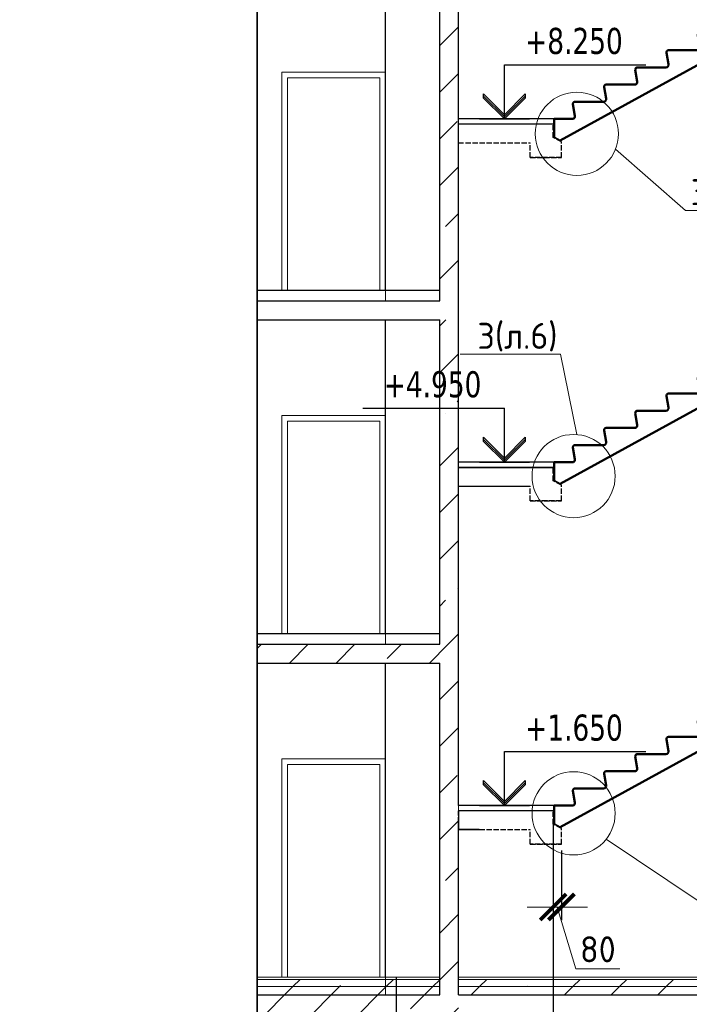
# Model space of a CAD drawing. Header units: millimetres. Extents: x 259029 to 2494469, y -731578 to -57567.
# Tile 124 of 207: x 348615 to 355056, y -511876 to -502413. Entities that reach past the tile are written whole.
import ezdxf
from ezdxf import colors
from ezdxf.entities.mleader import LeaderData, LeaderLine
from ezdxf.math import Vec2, Vec3

# ---------------------------------------------------------------- set-up
doc = ezdxf.new("R2010")
doc.units = ezdxf.units.MM
for name, pattern in [('______2', [270, 200, -70]), ('______5', [1100, 800, -100, 100, -100]), ('Б-1.1 оси$0$Б-1.1 Оси$0$GOST2.303 5', [24, 20, -1.5, 1, -1.5])]:
    doc.linetypes.add(name, pattern=pattern)
doc.layers.get('Defpoints').update_dxf_attribs({"color": 140})
for name, color, linetype, lineweight in [('Standard', 7, 'Continuous', 25), ('Выноски', 20, 'Continuous', 20), ('Общий01', 7, 'Continuous', 13), ('ОСИ', 151, 'Б-1.1 оси$0$Б-1.1 Оси$0$GOST2.303 5', 9), ('ПЛИТА', 152, 'Continuous', 35), ('РАЗРЕЗЫ', 10, 'Continuous', 60), ('Символы 0.20', 1, 'Continuous', 20), ('Стена', 7, 'Continuous', 50), ('Стена_ бетон не несущ.', 253, 'Continuous', 35), ('Стена_ бетон несущ.', 253, 'Continuous', 70)]:
    doc.layers.add(name, color=color, linetype=linetype, lineweight=lineweight)
doc.styles.add('TAHOMA', font='tahoma.ttf')
doc.styles.add('ГОСТ', font='GOST_Common.ttf')
doc.dimstyles.new('ГОСТ', dxfattribs={"dimscale": 0, "dimtxt": 2.5, "dimasz": 2.5, "dimexe": 1.25, "dimexo": 0.625, "dimtad": 1, "dimdec": 0, "dimtxsty": 'ГОСТ', "dimblk": 'ARCHTICK', "dimcen": 2.5, "dimdle": 1.5, "dimclrd": 256, "dimclre": 256, "dimclrt": 256, "dimadec": 0, "dimazin": 0, "dimtfac": 1, "dimtdec": 0, "dimtmove": 1, "dimatfit": 3, "dimfxl": 2, "dimtfill": 1, "dimlwd": 0, "dimarcsym": 0})
pattern_1 = [(45, (-469993.1, -145751.34), (-449.0128, 449.0128), []), (45, (-469544.06, -145751.34), (-449.0128, 449.0128), [793.75, -158.75, 0, -158.75])]

# ---------------------------------------------------------------- blocks, each defined once
blk = doc.blocks.new('_ArchTick')
at = {"color": 0, "linetype": 'ByBlock', "const_width": 0.15}
blk.add_lwpolyline([(-0.5, -0.5), (0.5, 0.5)], dxfattribs=at)
blk = doc.blocks.new('*D180')
at = {"layer": 'Defpoints', "color": 0, "lineweight": -2, "transparency": 16777216}
for p in [(356880.5, -508492.3), (353745.3, -510624.8), (353745.3, -512912.6)]:
    blk.add_point(p, dxfattribs=at)
at = {"layer": 'РАЗРЕЗЫ', "lineweight": -2, "transparency": 16777216}
for p, q in [((356880.5, -508554.8), (356880.5, -513037.6)), ((353745.3, -510687.3), (353745.3, -513037.6))]:
    blk.add_line(p, q, dxfattribs=at)
at = {"layer": 'РАЗРЕЗЫ', "lineweight": 0, "transparency": 16777216}
blk.add_line((357030.5, -512912.6), (353595.3, -512912.6), dxfattribs=at)
at = {"layer": 'РАЗРЕЗЫ', "lineweight": 0, "transparency": 16777216, "xscale": 250, "yscale": 250, "zscale": 250, "rotation": 180}
blk.add_blockref('_ArchTick', (353745.3, -512912.6), dxfattribs=at)
at = {"layer": 'РАЗРЕЗЫ', "lineweight": 0, "transparency": 16777216, "xscale": 250, "yscale": 250, "zscale": 250}
blk.add_blockref('_ArchTick', (356880.5, -512912.6), dxfattribs=at)
at = {"layer": 'РАЗРЕЗЫ', "lineweight": -2, "transparency": 16777216, "insert": (355312.9, -512725.1), "char_height": 250, "attachment_point": 5, "style": 'ГОСТ', "bg_fill": 3, "box_fill_scale": 1.1, "bg_fill_color": 256, "bg_fill_true_color": 13158600, "bg_fill_transparency": 0}
blk.add_mtext('3135', dxfattribs=at)
blk = doc.blocks.new('*D181')
at = {"layer": 'Defpoints', "color": 0, "lineweight": -2, "transparency": 16777216}
for p in [(353745.3, -510088.2), (352235.1, -512189.5), (352235.1, -512912.6)]:
    blk.add_point(p, dxfattribs=at)
at = {"layer": 'РАЗРЕЗЫ', "lineweight": -2, "transparency": 16777216}
for p, q in [((353745.3, -510150.7), (353745.3, -513037.6)), ((352235.1, -512252), (352235.1, -513037.6))]:
    blk.add_line(p, q, dxfattribs=at)
at = {"layer": 'РАЗРЕЗЫ', "lineweight": 0, "transparency": 16777216}
blk.add_line((353895.3, -512912.6), (352085.1, -512912.6), dxfattribs=at)
at = {"layer": 'РАЗРЕЗЫ', "lineweight": 0, "transparency": 16777216, "xscale": 250, "yscale": 250, "zscale": 250, "rotation": 180}
blk.add_blockref('_ArchTick', (352235.1, -512912.6), dxfattribs=at)
at = {"layer": 'РАЗРЕЗЫ', "lineweight": 0, "transparency": 16777216, "xscale": 250, "yscale": 250, "zscale": 250}
blk.add_blockref('_ArchTick', (353745.3, -512912.6), dxfattribs=at)
at = {"layer": 'РАЗРЕЗЫ', "lineweight": -2, "transparency": 16777216, "insert": (352990.2, -512725.1), "char_height": 250, "attachment_point": 5, "style": 'ГОСТ', "bg_fill": 3, "box_fill_scale": 1.1, "bg_fill_color": 256, "bg_fill_true_color": 13158600, "bg_fill_transparency": 0}
blk.add_mtext('1510', dxfattribs=at)
blk = doc.blocks.new('_None')
blk = doc.blocks.new('выаыв')
at = {"layer": 'Standard', "color": 7, "linetype": '______2', "lineweight": 30}
for p, q in [((483017, -472887), (483017, -472378)), ((486656, -473099), (486656, -472378)), ((482696, -473063), (483017, -472887)), ((482696, -473659), (482696, -473063)), ((483896, -473659), (483896, -473099)), ((486656, -473099), (483896, -473099)), ((482696, -473659), (482696, -473279)), ((483896, -473659), (482696, -473659)), ((483896, -473659), (482696, -473659)), ((482696, -473659), (483896, -473659)), ((483896, -473659), (482696, -473659))]:
    blk.add_line(p, q, dxfattribs=at)
at = {"layer": 'ПЛИТА', "color": 0, "lineweight": 30}
blk.add_line((483017, -472378), (486656, -472378), dxfattribs=at)
blk = doc.blocks.new('НОВЫЙ')
at = {"layer": 'Standard', "color": 5, "linetype": 'Continuous', "lineweight": 50, "transparency": 33554687}
for p, q in [((381795.8, -472121.9), (382011.4, -472121.7)), ((382011.4, -472121.9), (381835.3, -472121.9)), ((382011.4, -472121.9), (382011.4, -472297.6)), ((381795.4, -472257), (381776.2, -472145.8)), ((378952.4, -473979.3), (382011.4, -472297.6)), ((381495.4, -472422), (381476.2, -472310.8)), ((381495.8, -472286.9), (381770.9, -472286.9)), ((381195.4, -472587), (381176.2, -472475.8)), ((381195.8, -472451.9), (381470.9, -472451.9)), ((380895.8, -472616.9), (381170.9, -472616.9)), ((380895.4, -472752), (380876.2, -472640.8)), ((380595.4, -472917), (380576.2, -472805.8)), ((380595.8, -472781.9), (380870.9, -472781.9)), ((380295.4, -473082), (380276.2, -472970.8)), ((380295.8, -472946.9), (380570.9, -472946.9)), ((379995.4, -473247), (379976.2, -473135.8)), ((379995.8, -473111.9), (380270.9, -473111.9)), ((379695.8, -473276.9), (379970.9, -473276.9)), ((379695.4, -473412), (379676.2, -473300.8)), ((379395.4, -473577), (379376.2, -473465.8)), ((379395.8, -473441.9), (379670.9, -473441.9)), ((379095.4, -473742), (379076.2, -473630.8)), ((379095.8, -473606.9), (379370.9, -473606.9)), ((378894.8, -473771.9), (378894.9, -473836.7)), ((378894.8, -473771.9), (378894.8, -473947.6)), ((378894.8, -473771.9), (379070.9, -473771.9))]:
    blk.add_line(p, q, dxfattribs=at)
for centre, radius, start, end in [((381795.8, -472141.9), 20, 90, 191.30993), ((381495.8, -472306.9), 20, 90, 191.30993), ((381770.9, -472261.9), 25, 270, 11.30993), ((381470.9, -472426.9), 25, 270, 11.30993), ((381195.8, -472471.9), 20, 90, 191.30993), ((380895.8, -472636.9), 20, 90, 191.30993), ((381170.9, -472591.9), 25, 270, 11.30993), ((380595.8, -472801.9), 20, 90, 191.30993), ((380870.9, -472756.9), 25, 270, 11.30993), ((380295.8, -472966.9), 20, 90, 191.30993), ((380570.9, -472921.9), 25, 270, 11.30993), ((380270.9, -473086.9), 25, 270, 11.30993), ((379995.8, -473131.9), 20, 90, 191.30993), ((379695.8, -473296.9), 20, 90, 191.30993), ((379970.9, -473251.9), 25, 270, 11.30993), ((379395.8, -473461.9), 20, 90, 191.30993), ((379670.9, -473416.9), 25, 270, 11.30993), ((379095.8, -473626.9), 20, 90, 191.30993), ((379370.9, -473581.9), 25, 270, 11.30993), ((379070.9, -473746.9), 25, 270, 11.30993)]:
    blk.add_arc(centre, radius, start, end, dxfattribs=at)
at = {"layer": 'РАЗРЕЗЫ', "color": 5, "lineweight": 35}
for p, q in [((382011.4, -472297.6), (382011.4, -472121.9)), ((382011.4, -472297.6), (382011.4, -472297.6)), ((378894.8, -473947.6), (378894.8, -473771.9)), ((378952.4, -473979.3), (378894.8, -473947.6))]:
    blk.add_line(p, q, dxfattribs=at)
blk = doc.blocks.new('*D174')
at = {"layer": 'Defpoints', "color": 0, "lineweight": -2, "transparency": 16777216}
for p in [(353825.1, -510336.3), (353745.3, -510698.4), (353825.1, -510941.3)]:
    blk.add_point(p, dxfattribs=at)
at = {"layer": 'РАЗРЕЗЫ', "lineweight": -2, "transparency": 16777216}
for p, q in [((353825.1, -510398.8), (353825.1, -511066.3)), ((353745.3, -510760.9), (353745.3, -511066.3))]:
    blk.add_line(p, q, dxfattribs=at)
at = {"layer": 'РАЗРЕЗЫ', "lineweight": 0, "transparency": 16777216}
for p, q in [((353745.3, -510941.3), (353495.3, -510941.3)), ((353745.3, -510941.3), (353825.1, -510941.3)), ((353745.3, -510941.3), (353825.1, -510941.3)), ((353785.2, -510941.3), (353963.3, -511535.1)), ((353825.1, -510941.3), (354075.1, -510941.3)), ((353963.3, -511535.1), (354388.3, -511535.1))]:
    blk.add_line(p, q, dxfattribs=at)
at = {"layer": 'РАЗРЕЗЫ', "lineweight": 0, "transparency": 16777216, "xscale": 250, "yscale": 250, "zscale": 250}
blk.add_blockref('_ArchTick', (353745.3, -510941.3), dxfattribs=at)
at = {"layer": 'РАЗРЕЗЫ', "lineweight": 0, "transparency": 16777216, "xscale": 250, "yscale": 250, "zscale": 250, "rotation": 180}
blk.add_blockref('_ArchTick', (353825.1, -510941.3), dxfattribs=at)
at = {"layer": 'РАЗРЕЗЫ', "lineweight": -2, "transparency": 16777216, "insert": (354175.8, -511347.6), "char_height": 250, "attachment_point": 5, "style": 'ГОСТ', "bg_fill": 3, "box_fill_scale": 1.1, "bg_fill_color": 256, "bg_fill_true_color": 13158600, "bg_fill_transparency": 0}
blk.add_mtext('80', dxfattribs=at)

msp = doc.modelspace()

# ---------------------------------------------------------------- hatches: boundary and pattern name
at = {"layer": 'Стена_ бетон несущ.', "linetype": 'Continuous', "lineweight": 25}
h = msp.add_hatch(dxfattribs=at)
h.set_pattern_fill('ANSI35', scale=100, style=0)
h.set_pattern_definition(pattern_1)
h.paths.add_polyline_path([(352835.1, -505116.3), (352835.1, -501996.3), (352655.1, -501996.3), (352655.1, -505116.3)])
h = msp.add_hatch(dxfattribs=at)
h.set_pattern_fill('ANSI35', scale=100, style=0)
h.set_pattern_definition(pattern_1)
h.paths.add_polyline_path([(352835.1, -508416.3), (352835.1, -505296.3), (352655.1, -505296.3), (352655.1, -508416.3)])
h = msp.add_hatch(dxfattribs=at)
h.set_pattern_fill('ANSI35', scale=100, style=0)
h.set_pattern_definition(pattern_1)
h.paths.add_polyline_path([(350899.9, -508416.3), (350899.9, -508596.3), (352835.1, -508596.3), (352835.1, -508416.3)])
h = msp.add_hatch(dxfattribs=at)
h.set_pattern_fill('ANSI35', scale=100, style=0)
h.set_pattern_definition(pattern_1)
h.paths.add_polyline_path([(352835.1, -511786.3), (352835.1, -508596.3), (352655.1, -508596.3), (352655.1, -511786.3)])
at = {"layer": 'Стена_ бетон несущ.', "linetype": 'Continuous', "lineweight": 13}
h = msp.add_hatch(dxfattribs=at)
h.set_pattern_fill('ANSI35', scale=100, style=0)
h.set_pattern_definition(pattern_1)
h.paths.add_polyline_path([(350899.9, -511636.3), (350899.9, -511706.3), (352655.1, -511706.3), (352655.1, -511636.3)])
h = msp.add_hatch(dxfattribs=at)
h.set_pattern_fill('ANSI35', scale=100, style=0)
h.set_pattern_definition(pattern_1)
h.paths.add_polyline_path([(352835.1, -511706.3), (356635.1, -511706.3), (356507.9, -511636.3), (352835.1, -511636.3)], flags=0)
h = msp.add_hatch(dxfattribs=at)
h.set_pattern_fill('ANSI35', scale=100, style=0)
h.set_pattern_definition(pattern_1)
h.paths.add_polyline_path([(350899.9, -511706.3), (350899.9, -511786.3), (352655.1, -511786.3), (352655.1, -511706.3)])
at = {"layer": 'Стена_ бетон несущ.', "linetype": 'Continuous', "lineweight": 25}
h = msp.add_hatch(dxfattribs=at)
h.set_pattern_fill('ANSI35', scale=100, style=0)
h.set_pattern_definition(pattern_1)
h.paths.add_polyline_path([(350899.9, -511786.3), (350899.9, -511966.3), (352655.1, -511966.3), (352655.1, -514366.3), (350899.9, -514366.3), (350899.9, -514716.3), (359892.9, -514716.3), (359892.9, -514366.3), (359695.1, -514366.3), (359695.1, -511966.3), (359495.1, -511966.3), (359495.1, -514366.3), (352835.1, -514366.3), (352835.1, -511786.3)])
at = {"layer": 'Стена_ бетон несущ.', "linetype": 'Continuous', "lineweight": 13}
h = msp.add_hatch(dxfattribs=at)
h.set_pattern_fill('ANSI35', scale=100, style=0)
h.set_pattern_definition(pattern_1)
h.paths.add_polyline_path([(352835.1, -511706.3), (352835.1, -511786.3), (356635.1, -511786.3), (356635.1, -511706.3)], flags=0)

# ---------------------------------------------------------------- linework, layer by layer
at = {"layer": 'Standard', "color": 7, "linetype": 'Continuous', "lineweight": 25}
for p, q in [((352835.1, -508596.3), (352835.1, -499368.4)), ((352835.1, -505296.3), (352835.1, -501816.3)), ((352655.1, -505116.3), (352655.1, -501996.3)), ((353277, -503366.3), (353277, -502846.3)), ((353277, -502846.3), (354637, -502846.3)), ((353077, -503166.3), (353077, -503126.3)), ((353077, -503126.3), (353277, -503326.3)), ((353277, -503346.3), (353077, -503146.3)), ((353277, -503366.3), (353077, -503166.3)), ((353277, -503326.3), (353477, -503126.3)), ((353477, -503146.3), (353277, -503346.3)), ((353477, -503166.3), (353277, -503366.3)), ((353477, -503126.3), (353477, -503146.3)), ((353477, -503146.3), (353477, -503166.3)), ((353037, -503366.3), (353517, -503366.3)), ((352835.1, -506666.3), (352835.1, -505116.3)), ((352655.1, -508416.3), (352655.1, -505296.3)), ((351917, -506146.3), (353277, -506146.3)), ((353277, -506666.3), (353277, -506146.3)), ((353077, -506466.3), (353077, -506426.3)), ((353077, -506426.3), (353277, -506626.3)), ((353277, -506646.3), (353077, -506446.3)), ((353277, -506666.3), (353077, -506466.3)), ((353277, -506626.3), (353477, -506426.3)), ((353477, -506446.3), (353277, -506646.3)), ((353477, -506466.3), (353277, -506666.3)), ((353477, -506426.3), (353477, -506446.3)), ((353477, -506446.3), (353477, -506466.3)), ((353037, -506666.3), (353517, -506666.3)), ((352835.1, -509966.3), (352835.1, -508416.3)), ((352655.1, -511786.3), (352655.1, -508596.3)), ((353277, -509966.3), (353277, -509446.3)), ((353277, -509446.3), (354637, -509446.3)), ((353077, -509766.3), (353077, -509726.3)), ((353077, -509726.3), (353277, -509926.3)), ((353277, -509946.3), (353077, -509746.3)), ((353277, -509966.3), (353077, -509766.3)), ((353277, -509926.3), (353477, -509726.3)), ((353477, -509746.3), (353277, -509946.3)), ((353477, -509766.3), (353277, -509966.3)), ((353477, -509726.3), (353477, -509746.3)), ((353477, -509746.3), (353477, -509766.3)), ((353037, -509966.3), (353517, -509966.3)), ((352835.1, -511786.3), (352835.1, -510116.3))]:
    msp.add_line(p, q, dxfattribs=at)
at = {"layer": 'Standard', "color": 7, "linetype": 'Continuous', "lineweight": 13}
for p, q in [((352079.1, -502972.3), (351191.1, -502972.3)), ((351191.1, -502972.3), (351191.1, -505016.3)), ((352079.1, -505016.3), (352079.1, -502972.3)), ((352079.1, -506272.3), (351191.1, -506272.3)), ((351191.1, -506272.3), (351191.1, -508316.3)), ((352079.1, -508316.3), (352079.1, -506272.3)), ((352079.1, -509572.3), (351191.1, -509572.3)), ((351191.1, -509572.3), (351191.1, -511616.3)), ((352079.1, -511616.3), (352079.1, -509572.3))]:
    msp.add_line(p, q, dxfattribs=at)
at = {"layer": 'Общий01', "color": 7, "linetype": 'Continuous', "lineweight": 25}
for p, q in [((352655.1, -505016.3), (350899.9, -505016.3)), ((350899.9, -505116.3), (352655.1, -505116.3)), ((350899.9, -505296.3), (352655.1, -505296.3)), ((352655.1, -508316.3), (350899.9, -508316.3)), ((350899.9, -508416.3), (352655.1, -508416.3)), ((350899.9, -508596.3), (352655.1, -508596.3)), ((350899.9, -511786.3), (352655.1, -511786.3)), ((352835.1, -511786.3), (357012.9, -511786.3))]:
    msp.add_line(p, q, dxfattribs=at)
at = {"layer": 'Общий01', "color": 7, "linetype": 'Continuous', "lineweight": 13}
for p, q in [((352655.1, -511616.3), (350899.9, -511616.3)), ((360035.1, -511616.3), (352835.1, -511616.3))]:
    msp.add_line(p, q, dxfattribs=at)
at = {"layer": 'ПЛИТА', "color": 0}
for p, q in [((350899.9, -488390.6), (350899.9, -515811.2)), ((353744.9, -506716.3), (352835.1, -506716.3))]:
    msp.add_line(p, q, dxfattribs=at)
at = {"layer": 'ПЛИТА', "color": 0, "lineweight": 30}
msp.add_line((352835.1, -506896.3), (353525.1, -506896.3), dxfattribs=at)
at = {"layer": 'ПЛИТА', "color": 0, "lineweight": 0}
msp.add_line((352835.1, -510016.3), (352835.1, -509966.3), dxfattribs=at)
at = {"layer": 'Символы 0.20'}
for centre in [(353973.9, -503509.3), (353942.6, -506799.1)]:
    msp.add_circle(centre, 400, dxfattribs=at)
at = {"layer": 'Стена', "color": 7, "linetype": 'Continuous', "lineweight": 25}
for p, q in [((353935.1, -503366.3), (352835.1, -503366.3)), ((353774.9, -503366.5), (352835.1, -503366.3)), ((353935.1, -506666.3), (352835.1, -506666.3)), ((353754.9, -506666.7), (352835.1, -506666.3)), ((353754.9, -509966.5), (352835.1, -509966.3)), ((352835.1, -510016.3), (352835.1, -510116.3))]:
    msp.add_line(p, q, dxfattribs=at)
at = {"layer": 'Стена', "color": 7, "linetype": 'Continuous', "lineweight": 13}
for p, q in [((350899.9, -511636.3), (352655.1, -511636.3)), ((352835.1, -511636.3), (356507.9, -511636.3)), ((350899.9, -511706.3), (352655.1, -511706.3)), ((352835.1, -511706.3), (356963.1, -511706.3))]:
    msp.add_line(p, q, dxfattribs=at)
at = {"layer": 'Стена_ бетон не несущ.', "color": 45, "linetype": 'Continuous', "lineweight": 25}
for p, q in [((352135.1, -505016.3), (352135.1, -501996.3)), ((352135.1, -508316.3), (352135.1, -505296.3)), ((352135.1, -511616.3), (352135.1, -508596.3))]:
    msp.add_line(p, q, dxfattribs=at)
at = {"layer": 'Стена_ бетон не несущ.', "color": 7, "linetype": 'Continuous', "lineweight": 13}
for p, q in [((352135.1, -502916.3), (351135.1, -502916.3)), ((351135.1, -502916.3), (351135.1, -505016.3)), ((352135.1, -505116.3), (352135.1, -502916.3)), ((352135.1, -506216.3), (351135.1, -506216.3)), ((351135.1, -506216.3), (351135.1, -508316.3)), ((352135.1, -508416.3), (352135.1, -506216.3)), ((352135.1, -509516.3), (351135.1, -509516.3)), ((351135.1, -509516.3), (351135.1, -511616.3)), ((352135.1, -511786.3), (352135.1, -509516.3))]:
    msp.add_line(p, q, dxfattribs=at)

# ---------------------------------------------------------------- block references
at = {"layer": 'РАЗРЕЗЫ', "color": 2, "lineweight": -2}
for p in [(-25139.9, -29594.6), (-25139.9, -32894.6)]:
    msp.add_blockref('НОВЫЙ', p, dxfattribs=at)
at = {"layer": 'РАЗРЕЗЫ', "color": 2, "lineweight": -2, "xscale": -0.25, "yscale": 0.25, "zscale": 0.25}
for p in [(474499.2, -385321.7), (474499.2, -388621.7)]:
    msp.add_blockref('выаыв', p, dxfattribs=at)

# ---------------------------------------------------------------- texts
at = {"layer": 'Standard', "color": 7, "linetype": 'Continuous', "lineweight": 25, "char_height": 250, "width": 1028.162, "attachment_point": 7, "style": 'TAHOMA'}
for s, insert in [('\\W0.86;+8.250', (353477, -502746.3)), ('\\W0.86;+4.950', (352117, -506046.3)), ('\\W0.86;+1.650', (353477, -509346.3))]:
    msp.add_mtext(s, dxfattribs=dict(at, insert=insert))
at = {"layer": 'Выноски'}
note = msp.add_mtext_static_columns([''] * 2, width=18604.939, gutter_width=10240.1, height=0, dxfattribs=dict(at, insert=(295601.8, -509833), char_height=250, attachment_point=1, style='ГОСТ'))
for column, words in zip([note] + note.columns.linked_columns, ['\\pi8790.91665;Общие указания:\\P\\pi570.45,l346.2,t2000;1.^IСтроительство здания должно производиться в соответствии с проектом производства работ (ППР). при {\\H1.66663x; }\\P\\pi0,t346.2;отсутствии проекта ППР в производство строительно-монтажных работ запрещается. {\\H1.18896x; }\\P\\pi570.45,t2000;2.^IМонтаж сборных конструкций вести в соответствии с требованиями СП 70.13330.2012 "Несущие и {\\H1.54818x; }\\P\\pi0,t346.2;ограждающие конструкции "(акт.ред. СНиП 3.03.01-87*).{\\H1.62844x;\\C0; \\H0.61408x;\\P\\pi570.45,t2000;}3.^IВсе сварные работы следует вести в соответствии с ГОСТ 5264-80* "Ручная дуговая сварка.Соединения {\\H1.20169x; }\\P\\pi0,t346.2;сварные" и  ГОСТ 14098-2014 "Соединения сварные арматуры и закладных деталей железобетонных конструкций". {\\H1.54394x; }\\PСварку вести электродами типа Э42А. {\\H1.42985x;\\C0; \\H0.69937x;\\P\\pi570.45,t2000;}4.^IВсе металлические конструкции окрасить эмалью ПФ-1189 по ГОСТ 6465-79 в два слоя. Эмаль наносить на {\\H1.46788x; }\\P\\pi0,t346.2;грунтовку ГФ-021 по ГОСТ 25129-82 (первый слой - на заводе-изготовителе, второй слой - на монтаже).{\\H1.65521x;\\C0; \\H0.60415x;\\P\\pi10052.46968,l0,tz;\\H1.55946x; \\H0.64125x;\\P\\H1.64685x; \\H0.60722x;\\P\\pi812.5,l41.6675;\\H1.23852x; \\H0.80742x;\\P}', '']):
    column.text = words

# ---------------------------------------------------------------- leaders
at = {"layer": 'Символы 0.20'}
ml = msp.add_multileader_mtext('Standard', dxfattribs=at)
ml.set_content('3(л.6)', color=256, style='ГОСТ')
ml.set_leader_properties(color=256, linetype='ByLayer', lineweight=-1)
ml.set_arrow_properties(name='NONE')
ml.build(insert=Vec2(0, 0))
ml.multileader.update_dxf_attribs({"text_left_attachment_type": 6, "text_right_attachment_type": 6, "dogleg_length": 0.25, "arrow_head_size": 200, "scale": 100})
ctx = ml.context
ctx.base_point, ctx.scale, ctx.char_height, ctx.arrow_head_size, ctx.landing_gap_size, ctx.plane_origin = Vec3(355044.1, -504246), 100, 250, 200, 25, Vec3(355528.4, -504547.8)
ctx.left_attachment, ctx.right_attachment = 6, 6
notes = []
notes.append((ctx, [(0, (1, 1, 0), (355019.1, -504246), (1, 0), 25, [(0, [(354345.3, -503658)], 0, [])])]))
ctx.mtext.insert, ctx.mtext.width, ctx.mtext.defined_height, ctx.mtext.flow_direction = Vec3(355069.1, -503946), 1094.387, 742.8, 5
ml = msp.add_multileader_mtext('Standard', dxfattribs=at)
ml.set_content('3(л.6)', color=256, style='ГОСТ')
ml.set_leader_properties(color=256, linetype='ByLayer', lineweight=-1)
ml.set_arrow_properties(name='NONE')
ml.build(insert=Vec2(0, 0))
ml.multileader.update_dxf_attribs({"text_left_attachment_type": 6, "text_right_attachment_type": 6, "dogleg_length": 0.25, "arrow_head_size": 200, "scale": 100})
ctx = ml.context
ctx.base_point, ctx.scale, ctx.char_height, ctx.arrow_head_size, ctx.landing_gap_size, ctx.plane_origin = Vec3(352992.6, -505626.5), 100, 250, 200, 25, Vec3(355458.5, -507910.7)
ctx.left_attachment, ctx.right_attachment = 6, 6
notes.append((ctx, [(1, (1, 1, 0), (353817.6, -505626.5), (-1, 0), 25, [(0, [(353975.3, -506400.4)], 0, [])])]))
ctx.mtext.insert, ctx.mtext.width, ctx.mtext.defined_height, ctx.mtext.flow_direction = Vec3(353017.6, -505326.5), 1094.387, 742.8, 5
for ctx, leaders in notes:
    for number, flags, end, landing, length, lines in leaders:
        leader = LeaderData()
        leader.index, (leader.has_last_leader_line, leader.has_dogleg_vector, leader.attachment_direction) = number, flags
        leader.last_leader_point, leader.dogleg_vector, leader.dogleg_length = Vec3(end), Vec3(landing), length
        for number, points, colour, breaks in lines:
            line = LeaderLine()
            line.index, line.vertices, line.color, line.breaks = number, Vec3.list(points), colors.encode_raw_color(colour), breaks
            leader.lines.append(line)
        ctx.leaders.append(leader)

# ---------------------------------------------------------------- next in the draw order: dimensions: what is measured, and where the dimension line sits
at = {"layer": 'РАЗРЕЗЫ', "color": 0, "lineweight": -2}
dim = msp.add_linear_dim(base=(353745.3, -512912.6), p1=(356880.5, -508492.3), p2=(353745.3, -510624.8), dimstyle='ГОСТ', override={"dimscale": 100, "dimtix": 0, "dimtofl": 1, "dimtmove": 1, "dimatfit": 3}, dxfattribs=at)
dim.commit()
dim.dimension.update_dxf_attribs({"geometry": '*D180', "text_midpoint": (355312.9, -512725.1)})

# ---------------------------------------------------------------- next in the draw order: dimensions: what is measured, and where the dimension line sits
dim = msp.add_linear_dim(base=(352235.1, -512912.6), p1=(353745.3, -510088.2), p2=(352235.1, -512189.5), dimstyle='ГОСТ', override={"dimscale": 100, "dimtix": 0, "dimtofl": 1, "dimtmove": 1, "dimatfit": 3}, dxfattribs=at)
dim.commit()
dim.dimension.update_dxf_attribs({"geometry": '*D181', "text_midpoint": (352990.2, -512725.1)})

# ---------------------------------------------------------------- next in the draw order: leaders
at = {"layer": 'Символы 0.20'}
ml = msp.add_multileader_mtext('Standard', dxfattribs=at)
ml.set_content('3(л.6)', color=256, style='ГОСТ')
ml.set_leader_properties(color=256, linetype='ByLayer', lineweight=-1)
ml.set_arrow_properties(name='NONE')
ml.build(insert=Vec2(0, 0))
ml.multileader.update_dxf_attribs({"text_left_attachment_type": 6, "text_right_attachment_type": 6, "dogleg_length": 0.25, "arrow_head_size": 200, "scale": 100})
ctx = ml.context
ctx.base_point, ctx.scale, ctx.char_height, ctx.arrow_head_size, ctx.landing_gap_size, ctx.plane_origin = Vec3(355165.9, -510882.3), 100, 250, 200, 25, Vec3(355458.5, -511152.2)
ctx.left_attachment, ctx.right_attachment = 6, 6
notes = []
notes.append((ctx, [(0, (1, 1, 0), (355140.9, -510882.3), (1, 0), 25, [(0, [(354256, -510289.1)], 0, [])])]))
ctx.mtext.insert, ctx.mtext.width, ctx.mtext.defined_height, ctx.mtext.flow_direction = Vec3(355190.9, -510582.3), 1094.387, 742.8, 5
for ctx, leaders in notes:
    for number, flags, end, landing, length, lines in leaders:
        leader = LeaderData()
        leader.index, (leader.has_last_leader_line, leader.has_dogleg_vector, leader.attachment_direction) = number, flags
        leader.last_leader_point, leader.dogleg_vector, leader.dogleg_length = Vec3(end), Vec3(landing), length
        for number, points, colour, breaks in lines:
            line = LeaderLine()
            line.index, line.vertices, line.color, line.breaks = number, Vec3.list(points), colors.encode_raw_color(colour), breaks
            leader.lines.append(line)
        ctx.leaders.append(leader)

# ---------------------------------------------------------------- next in the draw order: linework, layer by layer
at = {"color": 0}
msp.add_line((352835.1, -510016.3), (352835.1, -510196.3), dxfattribs=at)
at = {"layer": 'ОСИ', "color": 16, "linetype": '______5', "lineweight": 25}
msp.add_line((352235.1, -511616.3), (352235.1, -516406.1), dxfattribs=at)
at = {"layer": 'ПЛИТА', "color": 0}
msp.add_line((353035.1, -510196.3), (352835.1, -510196.3), dxfattribs=at)
at = {"layer": 'Символы 0.20'}
msp.add_circle((353942.6, -510040.6), 400, dxfattribs=at)

# ---------------------------------------------------------------- next in the draw order: block references
at = {"layer": 'РАЗРЕЗЫ', "color": 2, "lineweight": -2}
msp.add_blockref('НОВЫЙ', (-25139.9, -36194.6), dxfattribs=at)
at = {"layer": 'РАЗРЕЗЫ', "color": 2, "lineweight": -2, "xscale": -0.25, "yscale": 0.25, "zscale": 0.25}
msp.add_blockref('выаыв', (474499.2, -391921.7), dxfattribs=at)

# ---------------------------------------------------------------- next in the draw order: dimensions: what is measured, and where the dimension line sits
at = {"layer": 'РАЗРЕЗЫ', "color": 2, "lineweight": -2}
dim = msp.add_linear_dim(base=(353825.1, -510941.3), p1=(353745.3, -510698.4), p2=(353825.1, -510336.3), dimstyle='ГОСТ', dxfattribs=at)
dim.commit()
dim.dimension.update_dxf_attribs({"geometry": '*D174', "text_midpoint": (354025.8, -511347.6)})

doc.saveas('drawing.dxf')
